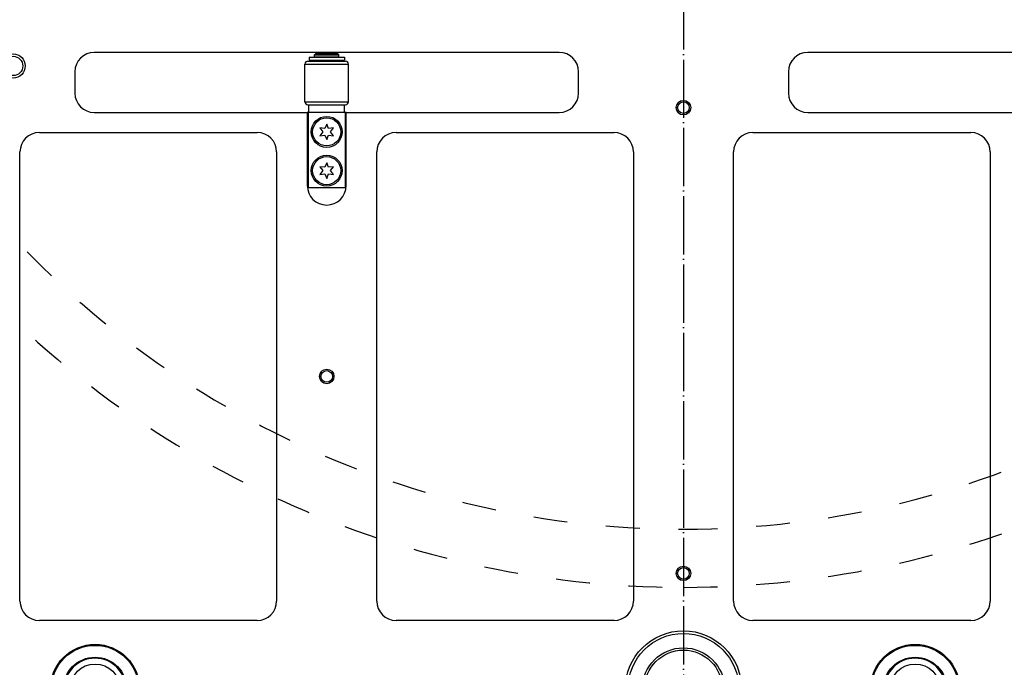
# Model space of a CAD drawing. Extents: x -1763 to 4575, y -3429 to 1051.
# Tile 74 of 193: x 1163 to 1366, y -1939 to -1806. Entities that reach past the tile are written whole.
import ezdxf

# ---------------------------------------------------------------- set-up
doc = ezdxf.new("R2010")
doc.units = 0
doc.linetypes.add('DASHED', pattern=[15, 7, -8])
doc.linetypes.add('DOT_CENTER', pattern=[14, 12, -1, 0, -1])
doc.layers.get('0').update_dxf_attribs({"linetype": 'CONTINUOUS'})
for name, color, linetype in [('1', 7, 'CONTINUOUS'), ('16', 7, 'CONTINUOUS'), ('DIMPROHIDE', 7, 'CONTINUOUS')]:
    doc.layers.add(name, color=color, linetype=linetype)

# ---------------------------------------------------------------- blocks, each defined once
blk = doc.blocks.new('DUT_BOARD__366', base_point=(1584.31, -1929.7))
at = {"color": 1, "linetype": 'CONTINUOUS'}
for p, q in [((1167.01, -1829.02), (1212.01, -1829.02)), ((1240.67, -1829.02), (1285.67, -1829.02)), ((1314.33, -1829.02), (1359.33, -1829.02)), ((1163.01, -1925.7), (1163.01, -1833.02)), ((1216.01, -1833.02), (1216.01, -1925.7)), ((1236.67, -1925.7), (1236.67, -1833.02)), ((1289.67, -1833.02), (1289.67, -1925.7)), ((1310.33, -1925.7), (1310.33, -1833.02)), ((1363.33, -1833.02), (1363.33, -1925.7)), ((1212.01, -1929.7), (1167.01, -1929.7)), ((1285.67, -1929.7), (1240.67, -1929.7)), ((1359.33, -1929.7), (1314.33, -1929.7))]:
    blk.add_line(p, q, dxfattribs=at)
for centre, start, end in [((1167.01, -1833.02), 90, 180), ((1212.01, -1833.02), 0, 90), ((1240.67, -1833.02), 90, 180), ((1285.67, -1833.02), 0, 90), ((1314.33, -1833.02), 90, 180), ((1359.33, -1833.02), 0, 90), ((1167.01, -1925.7), 180, -90), ((1212.01, -1925.7), -90, 0), ((1240.67, -1925.7), 180, -90), ((1285.67, -1925.7), -90, 0), ((1314.33, -1925.7), 180, -90), ((1359.33, -1925.7), -90, 0)]:
    blk.add_arc(centre, 4, start, end, dxfattribs=at)
blk = doc.blocks.new('WASHER1__387', base_point=(1229.99, -1814.08))
at = {"color": 1, "linetype": 'CONTINUOUS'}
for p, q in [((1222.69, -1813.48), (1222.69, -1814.08)), ((1222.69, -1813.48), (1229.99, -1813.48)), ((1222.69, -1814.08), (1223.84, -1814.08)), ((1223.84, -1814.08), (1224.74, -1814.08)), ((1224.74, -1814.08), (1226.34, -1814.08)), ((1226.34, -1814.08), (1227.94, -1814.08)), ((1227.94, -1814.08), (1228.84, -1814.08)), ((1228.84, -1814.08), (1229.99, -1814.08)), ((1229.99, -1813.48), (1229.99, -1814.08))]:
    blk.add_line(p, q, dxfattribs=at)
blk = doc.blocks.new('23796-0S111__388', base_point=(1230.14, -1840.38))
at = {"color": 1, "linetype": 'CONTINUOUS'}
for p, q in [((1224.04, -1812.78), (1223.84, -1812.98)), ((1223.84, -1812.98), (1226.34, -1812.98)), ((1223.84, -1813.38), (1223.84, -1812.98)), ((1228.64, -1812.78), (1224.04, -1812.78)), ((1226.34, -1812.98), (1228.84, -1812.98)), ((1228.64, -1812.78), (1228.84, -1812.98)), ((1228.84, -1813.38), (1228.84, -1812.98)), ((1223.84, -1813.38), (1224.74, -1813.38)), ((1223.84, -1814.08), (1224.74, -1814.08)), ((1223.84, -1814.28), (1223.84, -1814.08)), ((1224.74, -1813.38), (1224.74, -1813.48)), ((1224.74, -1813.38), (1226.34, -1813.38)), ((1224.74, -1814.08), (1226.34, -1814.08)), ((1226.34, -1813.38), (1227.94, -1813.38)), ((1226.34, -1814.08), (1227.94, -1814.08)), ((1227.94, -1813.38), (1228.84, -1813.38)), ((1227.94, -1813.38), (1227.94, -1813.48)), ((1227.94, -1814.08), (1228.84, -1814.08)), ((1228.84, -1814.28), (1228.84, -1814.08)), ((1222.64, -1823.28), (1223.84, -1823.28)), ((1222.64, -1824.88), (1222.64, -1823.28)), ((1223.84, -1823.28), (1228.84, -1823.28)), ((1228.84, -1823.28), (1230.04, -1823.28)), ((1230.04, -1824.88), (1230.04, -1823.28)), ((1222.64, -1824.88), (1222.54, -1824.88)), ((1222.54, -1824.88), (1222.54, -1840.38)), ((1230.04, -1824.88), (1222.64, -1824.88)), ((1230.14, -1824.88), (1230.04, -1824.88)), ((1230.14, -1824.88), (1230.14, -1840.38)), ((1222.54, -1840.38), (1230.14, -1840.38))]:
    blk.add_line(p, q, dxfattribs=at)
for centre in [(1226.34, -1828.88), (1226.34, -1836.88)]:
    blk.add_circle(centre, 3.2, dxfattribs=at)
blk = doc.blocks.new('BEARING_HK0509__389', base_point=(1230.84, -1823.28))
at = {"color": 1, "linetype": 'CONTINUOUS'}
for p, q in [((1221.84, -1822.68), (1221.84, -1814.88)), ((1221.84, -1814.88), (1230.84, -1814.88)), ((1222.44, -1814.28), (1230.24, -1814.28)), ((1230.84, -1822.68), (1230.84, -1814.88)), ((1221.84, -1822.68), (1230.84, -1822.68)), ((1222.44, -1823.28), (1222.64, -1823.28)), ((1222.64, -1823.28), (1223.84, -1823.28)), ((1223.84, -1823.28), (1228.84, -1823.28)), ((1228.84, -1823.28), (1230.04, -1823.28)), ((1230.04, -1823.28), (1230.24, -1823.28))]:
    blk.add_line(p, q, dxfattribs=at)
for centre, start, end in [((1222.44, -1814.88), 90, 180), ((1230.24, -1814.88), 0, 90), ((1222.44, -1822.68), 180, -90), ((1230.24, -1822.68), -90, 0)]:
    blk.add_arc(centre, 0.6, start, end, dxfattribs=at)
blk = doc.blocks.new('BEARING_ASSY2_5__390', base_point=(1230.84, -1840.38))
for name, p in [('23796-0S111__388', (1230.14, -1840.38)), ('BEARING_HK0509__389', (1230.84, -1823.28)), ('WASHER1__387', (1229.99, -1814.08))]:
    blk.add_blockref(name, p)
blk = doc.blocks.new('BEARINGS__399', base_point=(1552.31, -1972.18))
blk.add_blockref('BEARING_ASSY2_5__390', (1230.84, -1840.38))
blk = doc.blocks.new('6960-0041-0_5__405', base_point=(1354.18, -1950.2))
at = {"color": 1, "linetype": 'CONTINUOUS'}
blk.add_circle((1347.83, -1943.85), 5.15, dxfattribs=at)
for start, end in [(0, 180), (180, 0)]:
    blk.add_arc((1347.83, -1943.85), 6.35, start, end, dxfattribs=at)
blk = doc.blocks.new('6960-0041-0_6__406', base_point=(1184.86, -1950.2))
at = {"color": 1, "linetype": 'CONTINUOUS'}
blk.add_circle((1178.51, -1943.85), 5.15, dxfattribs=at)
for start, end in [(0, 180), (180, 0)]:
    blk.add_arc((1178.51, -1943.85), 6.35, start, end, dxfattribs=at)
blk = doc.blocks.new('HOLEPLUGS__407', base_point=(1575.16, -1950.2))
for name, p in [('6960-0041-0_6__406', (1184.86, -1950.2)), ('6960-0041-0_5__405', (1354.18, -1950.2))]:
    blk.add_blockref(name, p)
blk = doc.blocks.new('21791-0S112__410', base_point=(1312, -1955.85))
at = {"color": 1, "linetype": 'CONTINUOUS'}
for radius in [12, 11.45, 8.49, 8.03]:
    blk.add_circle((1300, -1943.85), radius, dxfattribs=at)
blk = doc.blocks.new('BUSHINGS_INTERFACE__411', base_point=(1385.66, -1955.85))
blk.add_blockref('21791-0S112__410', (1312, -1955.85))
blk = doc.blocks.new('0515-2034_M3X12_13__412', base_point=(1376.56, -1831.78))
at = {"color": 1, "linetype": 'CONTINUOUS'}
for p, q in [((1373.66, -1827.28), (1373.26, -1828.19)), ((1374.06, -1828.19), (1373.66, -1827.28)), ((1372.27, -1828.08), (1372.86, -1828.88)), ((1373.26, -1828.19), (1372.27, -1828.08)), ((1372.86, -1828.88), (1372.27, -1829.68)), ((1372.27, -1829.68), (1373.26, -1829.57)), ((1373.26, -1829.57), (1373.66, -1830.48)), ((1373.66, -1830.48), (1374.06, -1829.57)), ((1375.05, -1828.08), (1374.06, -1828.19)), ((1374.06, -1829.57), (1375.05, -1829.68)), ((1374.46, -1828.88), (1375.05, -1828.08)), ((1375.05, -1829.68), (1374.46, -1828.88))]:
    blk.add_line(p, q, dxfattribs=at)
blk.add_circle((1373.66, -1828.88), 2.9, dxfattribs=at)
blk = doc.blocks.new('0515-2034_M3X12_10__413', base_point=(1376.56, -1839.78))
at = {"color": 1, "linetype": 'CONTINUOUS'}
for p, q in [((1373.66, -1835.28), (1373.26, -1836.19)), ((1374.06, -1836.19), (1373.66, -1835.28)), ((1372.27, -1836.08), (1372.86, -1836.88)), ((1373.26, -1836.19), (1372.27, -1836.08)), ((1372.86, -1836.88), (1372.27, -1837.68)), ((1372.27, -1837.68), (1373.26, -1837.57)), ((1373.26, -1837.57), (1373.66, -1838.48)), ((1373.66, -1838.48), (1374.06, -1837.57)), ((1375.05, -1836.08), (1374.06, -1836.19)), ((1374.06, -1837.57), (1375.05, -1837.68)), ((1374.46, -1836.88), (1375.05, -1836.08)), ((1375.05, -1837.68), (1374.46, -1836.88))]:
    blk.add_line(p, q, dxfattribs=at)
blk.add_circle((1373.66, -1836.88), 2.9, dxfattribs=at)
blk = doc.blocks.new('0515-2034_M3X12_2__414', base_point=(1376.56, -1609.78))
at = {"color": 1, "linetype": 'CONTINUOUS'}
for p, q in [((1373.66, -1605.28), (1373.26, -1606.19)), ((1374.06, -1606.19), (1373.66, -1605.28)), ((1372.27, -1606.08), (1372.86, -1606.88)), ((1373.26, -1606.19), (1372.27, -1606.08)), ((1372.86, -1606.88), (1372.27, -1607.68)), ((1372.27, -1607.68), (1373.26, -1607.57)), ((1373.26, -1607.57), (1373.66, -1608.48)), ((1373.66, -1608.48), (1374.06, -1607.57)), ((1375.05, -1606.08), (1374.06, -1606.19)), ((1374.06, -1607.57), (1375.05, -1607.68)), ((1374.46, -1606.88), (1375.05, -1606.08)), ((1375.05, -1607.68), (1374.46, -1606.88))]:
    blk.add_line(p, q, dxfattribs=at)
blk.add_circle((1373.66, -1606.88), 2.9, dxfattribs=at)
blk = doc.blocks.new('0515-2034_M3X12_3__415', base_point=(1376.56, -1617.78))
at = {"color": 1, "linetype": 'CONTINUOUS'}
for p, q in [((1372.27, -1614.08), (1372.86, -1614.88)), ((1373.26, -1614.19), (1372.27, -1614.08)), ((1373.66, -1613.28), (1373.26, -1614.19)), ((1374.06, -1614.19), (1373.66, -1613.28)), ((1375.05, -1614.08), (1374.06, -1614.19)), ((1374.46, -1614.88), (1375.05, -1614.08)), ((1372.86, -1614.88), (1372.27, -1615.68)), ((1372.27, -1615.68), (1373.26, -1615.57)), ((1373.26, -1615.57), (1373.66, -1616.48)), ((1373.66, -1616.48), (1374.06, -1615.57)), ((1374.06, -1615.57), (1375.05, -1615.68)), ((1375.05, -1615.68), (1374.46, -1614.88))]:
    blk.add_line(p, q, dxfattribs=at)
blk.add_circle((1373.66, -1614.88), 2.9, dxfattribs=at)
blk = doc.blocks.new('0515-2034_M3X12_3__416', base_point=(1229.24, -1617.78))
at = {"color": 1, "linetype": 'CONTINUOUS'}
for p, q in [((1224.95, -1614.08), (1225.54, -1614.88)), ((1225.94, -1614.19), (1224.95, -1614.08)), ((1226.34, -1613.28), (1225.94, -1614.19)), ((1226.74, -1614.19), (1226.34, -1613.28)), ((1227.73, -1614.08), (1226.74, -1614.19)), ((1227.14, -1614.88), (1227.73, -1614.08)), ((1225.54, -1614.88), (1224.95, -1615.68)), ((1224.95, -1615.68), (1225.94, -1615.57)), ((1225.94, -1615.57), (1226.34, -1616.48)), ((1226.34, -1616.48), (1226.74, -1615.57)), ((1226.74, -1615.57), (1227.73, -1615.68)), ((1227.73, -1615.68), (1227.14, -1614.88))]:
    blk.add_line(p, q, dxfattribs=at)
blk.add_circle((1226.34, -1614.88), 2.9, dxfattribs=at)
blk = doc.blocks.new('0515-2034_M3X12_8__417', base_point=(1229.24, -1839.78))
at = {"color": 1, "linetype": 'CONTINUOUS'}
for p, q in [((1226.34, -1835.28), (1225.94, -1836.19)), ((1226.74, -1836.19), (1226.34, -1835.28)), ((1224.95, -1836.08), (1225.54, -1836.88)), ((1225.94, -1836.19), (1224.95, -1836.08)), ((1225.54, -1836.88), (1224.95, -1837.68)), ((1224.95, -1837.68), (1225.94, -1837.57)), ((1225.94, -1837.57), (1226.34, -1838.48)), ((1226.34, -1838.48), (1226.74, -1837.57)), ((1227.73, -1836.08), (1226.74, -1836.19)), ((1226.74, -1837.57), (1227.73, -1837.68)), ((1227.14, -1836.88), (1227.73, -1836.08)), ((1227.73, -1837.68), (1227.14, -1836.88))]:
    blk.add_line(p, q, dxfattribs=at)
blk.add_circle((1226.34, -1836.88), 2.9, dxfattribs=at)
blk = doc.blocks.new('0515-2034_M3X12_9__418', base_point=(1229.24, -1831.78))
at = {"color": 1, "linetype": 'CONTINUOUS'}
for p, q in [((1226.34, -1827.28), (1225.94, -1828.19)), ((1226.74, -1828.19), (1226.34, -1827.28)), ((1224.95, -1828.08), (1225.54, -1828.88)), ((1225.94, -1828.19), (1224.95, -1828.08)), ((1225.54, -1828.88), (1224.95, -1829.68)), ((1224.95, -1829.68), (1225.94, -1829.57)), ((1225.94, -1829.57), (1226.34, -1830.48)), ((1226.34, -1830.48), (1226.74, -1829.57)), ((1227.73, -1828.08), (1226.74, -1828.19)), ((1226.74, -1829.57), (1227.73, -1829.68)), ((1227.14, -1828.88), (1227.73, -1828.08)), ((1227.73, -1829.68), (1227.14, -1828.88))]:
    blk.add_line(p, q, dxfattribs=at)
blk.add_circle((1226.34, -1828.88), 2.9, dxfattribs=at)
blk = doc.blocks.new('0515-2034_M3X12_2__419', base_point=(1229.24, -1609.78))
at = {"color": 1, "linetype": 'CONTINUOUS'}
for p, q in [((1226.34, -1605.28), (1225.94, -1606.19)), ((1226.74, -1606.19), (1226.34, -1605.28)), ((1224.95, -1606.08), (1225.54, -1606.88)), ((1225.94, -1606.19), (1224.95, -1606.08)), ((1225.54, -1606.88), (1224.95, -1607.68)), ((1224.95, -1607.68), (1225.94, -1607.57)), ((1225.94, -1607.57), (1226.34, -1608.48)), ((1226.34, -1608.48), (1226.74, -1607.57)), ((1227.73, -1606.08), (1226.74, -1606.19)), ((1226.74, -1607.57), (1227.73, -1607.68)), ((1227.14, -1606.88), (1227.73, -1606.08)), ((1227.73, -1607.68), (1227.14, -1606.88))]:
    blk.add_line(p, q, dxfattribs=at)
blk.add_circle((1226.34, -1606.88), 2.9, dxfattribs=at)
blk = doc.blocks.new('SCREWSET_STIFFENER__420', base_point=(1523.88, -1839.78))
for name, p in [('0515-2034_M3X12_2__419', (1229.24, -1609.78)), ('0515-2034_M3X12_2__414', (1376.56, -1609.78)), ('0515-2034_M3X12_3__416', (1229.24, -1617.78)), ('0515-2034_M3X12_3__415', (1376.56, -1617.78)), ('0515-2034_M3X12_9__418', (1229.24, -1831.78)), ('0515-2034_M3X12_13__412', (1376.56, -1831.78)), ('0515-2034_M3X12_8__417', (1229.24, -1839.78)), ('0515-2034_M3X12_10__413', (1376.56, -1839.78))]:
    blk.add_blockref(name, p)
blk = doc.blocks.new('SMALLPARTS__426', base_point=(1640, -1972.18))
for name, p in [('BEARINGS__399', (1552.31, -1972.18)), ('BUSHINGS_INTERFACE__411', (1385.66, -1955.85)), ('HOLEPLUGS__407', (1575.16, -1950.2)), ('SCREWSET_STIFFENER__420', (1523.88, -1839.78))]:
    blk.add_blockref(name, p)
blk = doc.blocks.new('E7018-24101__427', base_point=(1600, -1958.68))
at = {"color": 1, "linetype": 'CONTINUOUS'}
for p, q in [((1274.34, -1812.48), (1178.34, -1812.48)), ((1421.66, -1812.48), (1325.66, -1812.48)), ((1174.34, -1816.48), (1174.34, -1820.88)), ((1278.34, -1820.88), (1278.34, -1816.48)), ((1321.66, -1816.48), (1321.66, -1820.88)), ((1178.34, -1824.88), (1222.34, -1824.88)), ((1222.34, -1824.88), (1222.34, -1839.98)), ((1222.54, -1824.88), (1222.34, -1824.88)), ((1222.64, -1824.88), (1222.54, -1824.88)), ((1230.04, -1824.88), (1222.64, -1824.88)), ((1230.14, -1824.88), (1230.04, -1824.88)), ((1230.34, -1824.88), (1230.14, -1824.88)), ((1230.34, -1839.98), (1230.34, -1824.88)), ((1230.34, -1824.88), (1274.34, -1824.88)), ((1325.66, -1824.88), (1369.66, -1824.88)), ((1167.01, -1829.02), (1212.01, -1829.02)), ((1240.67, -1829.02), (1285.67, -1829.02)), ((1314.33, -1829.02), (1359.33, -1829.02)), ((1163.01, -1925.7), (1163.01, -1833.02)), ((1216.01, -1833.02), (1216.01, -1925.7)), ((1236.67, -1925.7), (1236.67, -1833.02)), ((1289.67, -1833.02), (1289.67, -1925.7)), ((1310.33, -1925.7), (1310.33, -1833.02)), ((1363.33, -1833.02), (1363.33, -1925.7)), ((1212.01, -1929.7), (1167.01, -1929.7)), ((1285.67, -1929.7), (1240.67, -1929.7)), ((1359.33, -1929.7), (1314.33, -1929.7))]:
    blk.add_line(p, q, dxfattribs=at)
for centre, radius in [((1161.6, -1815.28), 2.5), ((1161.6, -1815.28), 2), ((1300, -1823.88), 1.5), ((1300, -1823.88), 1.2), ((1226.34, -1879.36), 1.5), ((1226.34, -1879.36), 1.2), ((1300, -1920), 1.5), ((1300, -1920), 1.2), ((1178.51, -1943.85), 9.2), ((1178.51, -1943.85), 9), ((1347.83, -1943.85), 9.2), ((1347.83, -1943.85), 9), ((1178.51, -1943.85), 6.55), ((1347.83, -1943.85), 6.55)]:
    blk.add_circle(centre, radius, dxfattribs=at)
for centre, radius, start, end in [((1178.34, -1816.48), 4, 90, 180), ((1274.34, -1816.48), 4, 0, 90), ((1325.66, -1816.48), 4, 90, 180), ((1178.34, -1820.88), 4, 180, -90), ((1274.34, -1820.88), 4, -90, 0), ((1325.66, -1820.88), 4, 180, -90), ((1167.01, -1833.02), 4, 90, 180), ((1212.01, -1833.02), 4, 0, 90), ((1240.67, -1833.02), 4, 90, 180), ((1285.67, -1833.02), 4, 0, 90), ((1314.33, -1833.02), 4, 90, 180), ((1359.33, -1833.02), 4, 0, 90), ((1226.34, -1839.98), 4, 180, 0), ((1167.01, -1925.7), 4, 180, -90), ((1212.01, -1925.7), 4, -90, 0), ((1240.67, -1925.7), 4, 180, -90), ((1285.67, -1925.7), 4, -90, 0), ((1314.33, -1925.7), 4, 180, -90), ((1359.33, -1925.7), 4, -90, 0), ((1178.51, -1943.85), 6.35, 0, 180), ((1347.83, -1943.85), 6.35, 0, 180)]:
    blk.add_arc(centre, radius, start, end, dxfattribs=at)
blk = doc.blocks.new('E7018-64101__428', base_point=(1640, -1972.18))
for name, p in [('SMALLPARTS__426', (1640, -1972.18)), ('E7018-24101__427', (1600, -1958.68))]:
    blk.add_blockref(name, p)
blk = doc.blocks.new('STIFF_ASSY_DUTBD__429', base_point=(1640, -1972.18))
for name, p in [('E7018-64101__428', (1640, -1972.18)), ('DUT_BOARD__366', (1584.31, -1929.7))]:
    blk.add_blockref(name, p)
blk = doc.blocks.new('A1__430', base_point=(1640, -1972.18))
blk.add_blockref('STIFF_ASSY_DUTBD__429', (1640, -1972.18))
blk = doc.blocks.new('FRONT1__431', base_point=(1640, -1974.24))
blk.add_blockref('A1__430', (1640, -1972.18))
blk = doc.blocks.new('L1__432', base_point=(1640, -1974.24))
blk.add_blockref('FRONT1__431', (1640, -1974.24))
blk = doc.blocks.new('HEADPLATE_TEL', base_point=(934, -2216.07))
at = {"layer": '16', "color": 1, "linetype": 'DOT_CENTER'}
blk.add_line((1300, -1489.68), (1300, -1954.08), dxfattribs=at)
at = {"layer": 'DIMPROHIDE', "color": 7, "linetype": 'DASHED'}
for radius, start, end in [(189, -144.884, -90), (189, -90, -35.116), (201, -140.278, -90), (201, -90, -39.722)]:
    blk.add_arc((1300, -1721.88), radius, start, end, dxfattribs=at)

msp = doc.modelspace()

# ---------------------------------------------------------------- block references
msp.add_blockref('L1__432', (1640, -1974.24))
at = {"layer": '1'}
msp.add_blockref('HEADPLATE_TEL', (934, -2216.07), dxfattribs=at)

doc.saveas('drawing.dxf')
